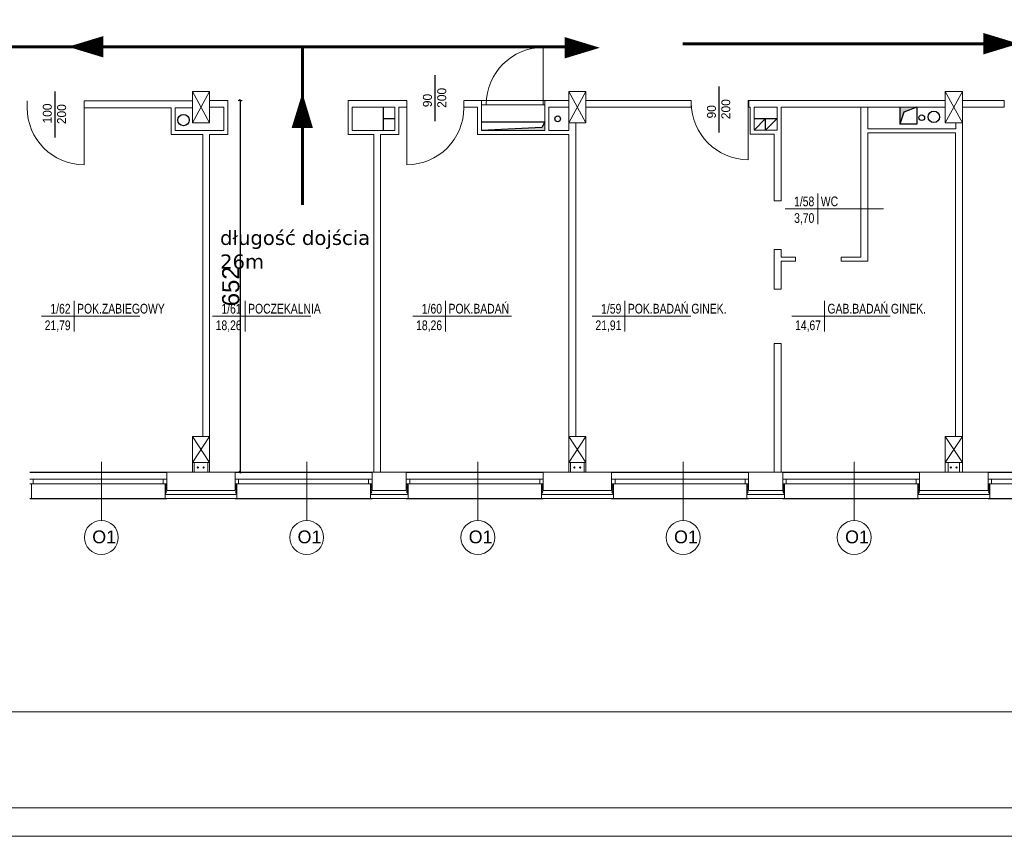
# Model space of a CAD drawing. Header units: millimetres. Extents: x 126553 to 403692, y -95821 to 38049.
# Tile 220 of 256: x 223355 to 225081, y 12157 to 13589. Entities that reach past the tile are written whole.
import ezdxf
from ezdxf.enums import TextEntityAlignment as Align

# ---------------------------------------------------------------- set-up
doc = ezdxf.new("R2010")
doc.units = ezdxf.units.MM
for name, color, linetype, lineweight in [('docieplenie', 6, 'Continuous', 18), ('docieplenie zew.', 6, 'Continuous', 18), ('ewakaucja', 3, 'Continuous', 50), ('OKNA', 7, 'Continuous', 13), ('opisy', 7, 'Continuous', 18), ('ramki', 250, 'Continuous', 13), ('TEREN', 1, 'Continuous', 40), ('WYMIAR', 7, 'Continuous', 18), ('ŚCIANY CIENKIE', 7, 'Continuous', 18), ('ŚCIANY GRUBE', 7, 'Continuous', 20)]:
    doc.layers.add(name, color=color, linetype=linetype, lineweight=lineweight)
doc.layers.add('KOMINY', color=94, linetype='Continuous', plot=False)
doc.layers.add('WIDOK', color=7, linetype='Continuous')
doc.styles.add('Arial', font='arial.ttf')
doc.styles.add('STYLE1', font='txt', dxfattribs={"width": 0.8})
doc.linetypes.add('ZIGZAG', pattern='A,0.0001,-0.2,[131,LTYPESHP.SHX,S=0.2,R=0,X=-0.2,Y=0],-0.4,[131,LTYPESHP.SHX,S=0.2,R=180,X=0.2,Y=0],-0.2', length=0.8001)
doc.dimstyles.new('A_100', dxfattribs={"dimtxt": 26, "dimasz": 2, "dimexe": 0, "dimexo": 5, "dimgap": 0.01, "dimtad": 0, "dimdec": 4, "dimrnd": 0.5, "dimdsep": 46, "dimtxsty": 'Arial', "dimblk1": 'K', "dimblk2": 'K', "dimsah": 1, "dimcen": 10, "dimse1": 1, "dimse2": 1, "dimclrd": 256, "dimclre": 256, "dimclrt": 1, "dimadec": 0, "dimazin": 0, "dimtfac": 0.5, "dimtdec": 4, "dimtmove": 0, "dimatfit": 3, "dimldrblk": 'K', "dimfxl": 1, "dimtvp": 0.75, "dimtolj": 1, "dimtzin": 0, "dimlwd": 13, "dimarcsym": 0})
doc.dimstyles.new('cm_cm 1_100', dxfattribs={"dimtxt": 30, "dimasz": 0.5, "dimexe": 5, "dimexo": 3, "dimgap": 1, "dimtad": 1, "dimdec": 1, "dimrnd": 1, "dimdsep": 46, "dimtxsty": 'Arial', "dimblk": 'B', "dimcen": 0, "dimdle": 5, "dimse1": 1, "dimse2": 1, "dimclrd": 256, "dimclre": 256, "dimclrt": 6, "dimadec": 4, "dimazin": 0, "dimtfac": 1, "dimtdec": 1, "dimtmove": 0, "dimatfit": 3, "dimldrblk": 'NONE', "dimfxl": 1, "dimarcsym": 0})

# ---------------------------------------------------------------- blocks, each defined once
blk = doc.blocks.new('METKA')
for p, q in [((0, 26.9), (0, -26.9)), ((-57.4, 0), (115.4, 0))]:
    blk.add_line(p, q)
at = {"layer": 'opisy', "style": 'STYLE1', "width": 0.8, "flags": 4}
for tag, p in [('NUMER', (-6.1, 4.5)), ('POWIERZCHNIA', (-6, -24.6))]:
    blk.add_attdef(tag, text='', height=17, dxfattribs=at).set_placement(p, align=Align.RIGHT)
for tag, p in [('NAZWA', (5.3, 4.6)), ('POSADZKA', (5.6, -24.7))]:
    blk.add_attdef(tag, p, '', height=17, dxfattribs=at)
blk = doc.blocks.new('stolarka1')
at = {"layer": 'opisy', "color": 8}
blk.add_line((6731.2, -4655), (6731.2, -4757.8), dxfattribs=at)
at = {"layer": 'opisy'}
blk.add_circle((6731.2, -4787.5), 29.7, dxfattribs=at)
at = {"layer": 'opisy', "insert": (6715.2, -4775.4), "char_height": 22.4, "width": 15.9, "attachment_point": 1}
blk.add_mtext('{\\fArial|b0|i0|c238|p34;O1}', dxfattribs=at)
blk = doc.blocks.new('K')
for p, q in [((0, 10), (0, -10)), ((-10, 0), (10, 0)), ((4.24, 4.24), (-4.24, -4.24))]:
    blk.add_line(p, q)
blk.add_trace([(-4.77, -3.71), (-3.71, -4.77), (3.71, 4.77), (4.77, 3.71)])
blk = doc.blocks.new('*D2484')
at = {"layer": 'Defpoints', "color": 0, "linetype": 'ByBlock', "transparency": 16777216}
for p in [(215299.7, 12749.4), (225693.7, 12749.4), (225693.7, 12375.5)]:
    blk.add_point(p, dxfattribs=at)
at = {"layer": 'WYMIAR', "linetype": 'ByBlock', "lineweight": 13, "transparency": 16777216}
blk.add_line((215301.7, 12375.5), (225691.7, 12375.5), dxfattribs=at)
at = {"layer": 'WYMIAR', "linetype": 'ByBlock', "lineweight": 13, "transparency": 16777216, "xscale": 2, "yscale": 2, "zscale": 2, "rotation": 180}
blk.add_blockref('K', (215299.7, 12375.5), dxfattribs=at)
at = {"layer": 'WYMIAR', "linetype": 'ByBlock', "lineweight": 13, "transparency": 16777216, "xscale": 2, "yscale": 2, "zscale": 2}
blk.add_blockref('K', (225693.7, 12375.5), dxfattribs=at)
at = {"layer": 'WYMIAR', "color": 7, "linetype": 'ByBlock', "transparency": 16777216, "insert": (220496.7, 12395.5), "char_height": 26, "attachment_point": 5, "style": 'Arial'}
blk.add_mtext('\\A1;10394', dxfattribs=at)
blk = doc.blocks.new('B')
at = {"color": 2}
blk.add_line((-3.5, -3.5), (3.5, 3.5), dxfattribs=at)
at = {"color": 6}
blk.add_line((-2.5, 0), (2.5, 0), dxfattribs=at)
blk.add_line((0, -7), (0, 7))
blk = doc.blocks.new('*D3054')
at = {"layer": 'Defpoints', "color": 0, "lineweight": -3}
for p in [(223719.7, 13447.4), (223719.7, 12795.4), (223741.4, 12795.4)]:
    blk.add_point(p, dxfattribs=at)
at = {"layer": 'WYMIAR', "lineweight": -2}
blk.add_line((223741.4, 13446.9), (223741.4, 12795.9), dxfattribs=at)
at = {"layer": 'WYMIAR', "lineweight": -2, "xscale": 0.5, "yscale": 0.5, "zscale": 0.5}
for p, rotation in [((223741.4, 13447.4), 90), ((223741.4, 12795.4), 270)]:
    blk.add_blockref('B', p, dxfattribs=dict(at, rotation=rotation))
at = {"layer": 'WYMIAR', "color": 6, "lineweight": -3, "insert": (223725.1, 13121.4), "char_height": 30, "attachment_point": 5, "rotation": 90, "style": 'Arial'}
blk.add_mtext('652', dxfattribs=at)
blk = doc.blocks.new('_None')

msp = doc.modelspace()

# ---------------------------------------------------------------- hatches: boundary and pattern name
at = {"layer": 'KOMINY'}
for points in [[(224927.72702, 13435.36067), (224897.72702, 13435.36067), (224897.72702, 13405.36067), (224905.23146, 13426.52491)], [(224275.72702, 13409.556), (224270.36999, 13400.0453), (224164.72702, 13394.556), (224275.72702, 13394.556)]]:
    msp.add_hatch(color=0, dxfattribs=at).paths.add_polyline_path(points)

# ---------------------------------------------------------------- linework, layer by layer
at = {"layer": 'docieplenie', "color": 0}
for p, q in [((223609.72702, 12775.36067), (223609.72702, 12763.36067)), ((223735.72702, 12749.36067), (223735.72702, 12775.36067)), ((224269.72702, 12775.36067), (224269.72702, 12763.36067)), ((224395.72702, 12749.36067), (224395.72702, 12775.36067)), ((224929.72702, 12775.36067), (224929.72702, 12763.36067)), ((225055.72702, 12749.36067), (225055.72702, 12775.36067))]:
    msp.add_line(p, q, dxfattribs=at)
at = {"layer": 'docieplenie', "color": 0, "linetype": 'ZIGZAG'}
for p, q in [((223612.44247, 12772.37936), (223610.21854, 12774.92847)), ((223735.44306, 12773.16669), (223733.25435, 12775.16085)), ((223972.50037, 12774.20108), (223971.25347, 12775.21341)), ((224032.89142, 12774.3875), (224033.75502, 12775.13783)), ((224272.44247, 12772.37936), (224270.21854, 12774.92847)), ((224395.44306, 12773.16669), (224393.25435, 12775.16085)), ((224632.50037, 12774.20108), (224631.25347, 12775.21341)), ((224692.89142, 12774.3875), (224693.75502, 12775.13783)), ((224932.44247, 12772.37936), (224930.21854, 12774.92847)), ((225055.44306, 12773.16669), (225053.25435, 12775.16085)), ((223609.9519, 12764.30477), (223612.37717, 12766.95426)), ((223612.20856, 12760.90584), (223609.9519, 12764.30477)), ((223609.98462, 12758.38942), (223612.20856, 12760.90584)), ((223611.16578, 12756.38901), (223609.98462, 12758.38942)), ((223610.08779, 12769.83015), (223612.44247, 12772.37936)), ((223612.37717, 12766.95426), (223610.08779, 12769.83015)), ((223733.18992, 12770.33623), (223735.44306, 12773.16669)), ((223735.24994, 12767.82737), (223733.18992, 12770.33623)), ((223733.18992, 12765.38294), (223735.24994, 12767.82737)), ((223735.31436, 12763.64603), (223733.18992, 12765.38294)), ((223733.18992, 12760.81557), (223735.31436, 12763.64603)), ((223735.24994, 12758.69273), (223733.18992, 12760.81557)), ((223733.89812, 12756.38901), (223735.24994, 12758.69273)), ((223969.87715, 12762.43506), (223972.52341, 12764.81112)), ((223972.22376, 12760.60666), (223969.87715, 12762.43506)), ((223969.91559, 12766.76556), (223972.52033, 12769.27398)), ((223972.52341, 12764.81112), (223969.91559, 12766.76556)), ((223969.91706, 12758.07952), (223972.22376, 12760.60666)), ((223971.20842, 12756.41143), (223969.91706, 12758.07952)), ((223969.92865, 12771.70901), (223972.50037, 12774.20108)), ((223972.52033, 12769.27398), (223969.92865, 12771.70901)), ((224032.86852, 12765.43383), (224035.48192, 12767.78448)), ((224035.46871, 12763.28084), (224032.86852, 12765.43383)), ((224035.51949, 12772.32407), (224032.89142, 12774.3875)), ((224032.89142, 12770.22312), (224035.51949, 12772.32407)), ((224035.48192, 12767.78448), (224032.89142, 12770.22312)), ((224033.12856, 12760.79378), (224035.46871, 12763.28084)), ((224035.58024, 12758.9006), (224033.12856, 12760.79378)), ((224034.05306, 12756.41143), (224035.58024, 12758.9006)), ((224269.9519, 12764.30477), (224272.37717, 12766.95426)), ((224272.20856, 12760.90584), (224269.9519, 12764.30477)), ((224269.98462, 12758.38942), (224272.20856, 12760.90584)), ((224271.16578, 12756.38901), (224269.98462, 12758.38942)), ((224270.08779, 12769.83015), (224272.44247, 12772.37936)), ((224272.37717, 12766.95426), (224270.08779, 12769.83015)), ((224393.18992, 12770.33623), (224395.44306, 12773.16669)), ((224395.24994, 12767.82737), (224393.18992, 12770.33623)), ((224393.18992, 12765.38294), (224395.24994, 12767.82737)), ((224395.31436, 12763.64603), (224393.18992, 12765.38294)), ((224393.18992, 12760.81557), (224395.31436, 12763.64603)), ((224395.24994, 12758.69273), (224393.18992, 12760.81557)), ((224393.89812, 12756.38901), (224395.24994, 12758.69273)), ((224629.87715, 12762.43506), (224632.52341, 12764.81112)), ((224632.22376, 12760.60666), (224629.87715, 12762.43506)), ((224629.91559, 12766.76556), (224632.52033, 12769.27398)), ((224632.52341, 12764.81112), (224629.91559, 12766.76556)), ((224629.91706, 12758.07952), (224632.22376, 12760.60666)), ((224631.20842, 12756.41143), (224629.91706, 12758.07952)), ((224629.92865, 12771.70901), (224632.50037, 12774.20108)), ((224632.52033, 12769.27398), (224629.92865, 12771.70901)), ((224692.86852, 12765.43383), (224695.48192, 12767.78448)), ((224695.46871, 12763.28084), (224692.86852, 12765.43383)), ((224695.51949, 12772.32407), (224692.89142, 12774.3875)), ((224692.89142, 12770.22312), (224695.51949, 12772.32407)), ((224695.48192, 12767.78448), (224692.89142, 12770.22312)), ((224693.12856, 12760.79378), (224695.46871, 12763.28084)), ((224695.58024, 12758.9006), (224693.12856, 12760.79378)), ((224694.05306, 12756.41143), (224695.58024, 12758.9006)), ((224929.9519, 12764.30477), (224932.37717, 12766.95426)), ((224932.20856, 12760.90584), (224929.9519, 12764.30477)), ((224929.98462, 12758.38942), (224932.20856, 12760.90584)), ((224931.16578, 12756.38901), (224929.98462, 12758.38942)), ((224930.08779, 12769.83015), (224932.44247, 12772.37936)), ((224932.37717, 12766.95426), (224930.08779, 12769.83015)), ((225053.18992, 12770.33623), (225055.44306, 12773.16669)), ((225055.24994, 12767.82737), (225053.18992, 12770.33623)), ((225053.18992, 12765.38294), (225055.24994, 12767.82737)), ((225055.31436, 12763.64603), (225053.18992, 12765.38294)), ((225053.18992, 12760.81557), (225055.31436, 12763.64603)), ((225055.24994, 12758.69273), (225053.18992, 12760.81557)), ((225053.89812, 12756.38901), (225055.24994, 12758.69273)), ((223611.16578, 12756.38901), (223733.89812, 12756.38901)), ((223971.20842, 12756.41143), (224034.05306, 12756.41143)), ((224271.16578, 12756.38901), (224393.89812, 12756.38901)), ((224631.20842, 12756.41143), (224694.05306, 12756.41143)), ((224931.16578, 12756.38901), (225053.89812, 12756.38901))]:
    msp.add_line(p, q, dxfattribs=at)
at = {"layer": 'docieplenie', "color": 0, "lineweight": 0}
for points in [[(224272.93487, 13440.17115), (224272.93487, 13540.17115)], [(223467.90396, 13446.556), (223467.90396, 13334.556)], [(224033.61504, 13447.36067), (224033.61504, 13334.55581)], [(224632.35438, 13443.36067), (224632.35438, 13343.36067)]]:
    msp.add_lwpolyline(points, dxfattribs=at)
at = {"layer": 'docieplenie', "color": 0, "lineweight": 30}
for points in [[(224083.45405, 13410.83531), (224083.45405, 13491.70326)], [(224581.43965, 13391.03706), (224581.43965, 13471.90501)]]:
    msp.add_lwpolyline(points, dxfattribs=at)
at = {"layer": 'docieplenie', "color": 7, "lineweight": 30}
msp.add_lwpolyline([(223416.98922, 13382.23239), (223416.98922, 13463.10034)], dxfattribs=at)
at = {"layer": 'docieplenie', "color": 0, "lineweight": 0}
for centre, start, end in [((224272.93487, 13440.17115), 90, 180), ((223467.90396, 13434.556), 180, 270), ((224033.61504, 13434.55581), 270, 0), ((224632.35438, 13443.36067), 180, 270)]:
    msp.add_arc(centre, 100, start, end, dxfattribs=at)
at = {"layer": 'docieplenie zew.', "color": 0}
for p, q in [((223375.72702, 12775.36067), (223372.72702, 12775.36067)), ((223375.72702, 12749.36067), (223375.72702, 12775.36067)), ((223612.72702, 12775.36067), (223609.72702, 12775.36067)), ((223609.72702, 12775.36067), (223609.72702, 12749.36067)), ((223612.72702, 12775.36067), (223609.72702, 12775.36067)), ((223735.72702, 12775.36067), (223732.72702, 12775.36067)), ((223735.72702, 12775.36067), (223732.72702, 12775.36067)), ((223735.72702, 12749.36067), (223735.72702, 12775.36067)), ((223972.72702, 12775.36067), (223969.72702, 12775.36067)), ((223969.72702, 12775.36067), (223969.72702, 12749.36067)), ((224035.72702, 12775.36067), (224032.72702, 12775.36067)), ((224035.72702, 12749.36067), (224035.72702, 12775.36067)), ((224272.72702, 12775.36067), (224269.72702, 12775.36067)), ((224269.72702, 12775.36067), (224269.72702, 12749.36067)), ((224272.72702, 12775.36067), (224269.72702, 12775.36067)), ((224395.72702, 12775.36067), (224392.72702, 12775.36067)), ((224395.72702, 12775.36067), (224392.72702, 12775.36067)), ((224395.72702, 12749.36067), (224395.72702, 12775.36067)), ((224632.72702, 12775.36067), (224629.72702, 12775.36067)), ((224629.72702, 12775.36067), (224629.72702, 12749.36067)), ((224695.72702, 12775.36067), (224692.72702, 12775.36067)), ((224695.72702, 12749.36067), (224695.72702, 12775.36067)), ((224932.72702, 12775.36067), (224929.72702, 12775.36067)), ((224929.72702, 12775.36067), (224929.72702, 12749.36067)), ((224932.72702, 12775.36067), (224929.72702, 12775.36067)), ((225055.72702, 12775.36067), (225052.72702, 12775.36067)), ((225055.72702, 12775.36067), (225052.72702, 12775.36067)), ((225055.72702, 12749.36067), (225055.72702, 12775.36067)), ((223609.72702, 12763.36067), (223609.72702, 12749.36067)), ((224269.72702, 12763.36067), (224269.72702, 12749.36067)), ((224929.72702, 12763.36067), (224929.72702, 12749.36067)), ((223372.72702, 12749.36067), (223375.72702, 12749.36067)), ((223609.72702, 12749.36067), (223732.72702, 12749.36067)), ((223609.72702, 12749.36067), (223732.72702, 12749.36067)), ((223732.72702, 12749.36067), (223735.72702, 12749.36067)), ((223732.72702, 12749.36067), (223735.72702, 12749.36067)), ((223969.72702, 12749.36067), (224032.72702, 12749.36067)), ((224032.72702, 12749.36067), (224035.72702, 12749.36067)), ((224269.72702, 12749.36067), (224392.72702, 12749.36067)), ((224269.72702, 12749.36067), (224392.72702, 12749.36067)), ((224392.72702, 12749.36067), (224395.72702, 12749.36067)), ((224392.72702, 12749.36067), (224395.72702, 12749.36067)), ((224629.72702, 12749.36067), (224692.72702, 12749.36067)), ((224692.72702, 12749.36067), (224695.72702, 12749.36067)), ((224929.72702, 12749.36067), (225052.72702, 12749.36067)), ((224929.72702, 12749.36067), (225052.72702, 12749.36067)), ((225052.72702, 12749.36067), (225055.72702, 12749.36067)), ((225052.72702, 12749.36067), (225055.72702, 12749.36067))]:
    msp.add_line(p, q, dxfattribs=at)
at = {"layer": 'ewakaucja', "color": 3, "lineweight": 60}
for points in [[(223439.80283, 13541.31617, 0, 37.5, 0), (223501.50607, 13541.31617, 37.5, 37.5, 0)], [(224372.17698, 13539.60752, 0, 37.5, 0), (224310.47374, 13539.60752, 37.5, 37.5, 0)], [(225106.36312, 13546.70137, 0, 37.5, 0), (225044.65987, 13546.70137, 37.5, 37.5, 0)], [(223850.57726, 13460.47784, 0, 37.5, 0), (223850.32242, 13398.77512, 37.5, 37.5, 0)]]:
    msp.add_lwpolyline(points, format="xyseb", dxfattribs=at)
for points in [[(224332.72702, 13541.31617), (222480.43843, 13541.31617)], [(223850.57726, 13264.515), (223850.57726, 13541.31617)], [(224517.36626, 13546.70137), (225540.59364, 13546.70137)]]:
    msp.add_lwpolyline(points, dxfattribs=at)
at = {"layer": 'KOMINY', "color": 0}
for p, q in [((223992.72702, 13394.556), (223992.72702, 13435.36067)), ((224897.72702, 13435.36067), (224897.72702, 13405.36067)), ((224927.72702, 13435.36067), (224905.23146, 13426.52491)), ((224927.72702, 13435.36067), (224927.72702, 13405.36067)), ((224012.72702, 13414.95833), (223992.72702, 13414.95833)), ((224642.72702, 13415.36067), (224682.72702, 13415.36067)), ((224642.72702, 13395.36067), (224662.72702, 13415.36067)), ((224662.72702, 13395.36067), (224662.72702, 13415.36067)), ((224662.72702, 13395.36067), (224682.72702, 13415.36067)), ((224905.23146, 13426.52491), (224897.72702, 13405.36067)), ((224164.72702, 13409.556), (224275.72702, 13409.556)), ((224270.36999, 13400.0453), (224164.72702, 13394.556)), ((224275.72702, 13409.556), (224270.36999, 13400.0453)), ((224927.72702, 13405.36067), (224897.72702, 13405.36067))]:
    msp.add_line(p, q, dxfattribs=at)
for centre, radius in [((223642.14325, 13412.85566), 10), ((224298.11445, 13415.01898), 5), ((224936.36959, 13417.00603), 5), ((224957.57814, 13418.37729), 10)]:
    msp.add_circle(centre, radius, dxfattribs=at)
at = {"layer": 'OKNA', "color": 0}
for p, q in [((223372.72702, 12783.36067), (223612.72702, 12783.36067)), ((223372.72702, 12775.36067), (223612.72702, 12775.36067)), ((223378.72702, 12775.36067), (223378.72702, 12783.36067)), ((223606.72702, 12775.36067), (223606.72702, 12783.36067)), ((223732.72702, 12783.36067), (223972.72702, 12783.36067)), ((223732.72702, 12775.36067), (223972.72702, 12775.36067)), ((223738.72702, 12775.36067), (223738.72702, 12783.36067)), ((223966.72702, 12775.36067), (223966.72702, 12783.36067)), ((224032.72702, 12783.36067), (224272.72702, 12783.36067)), ((224032.72702, 12775.36067), (224272.72702, 12775.36067)), ((224038.72702, 12775.36067), (224038.72702, 12783.36067)), ((224266.72702, 12775.36067), (224266.72702, 12783.36067)), ((224392.72702, 12783.36067), (224632.72702, 12783.36067)), ((224392.72702, 12775.36067), (224632.72702, 12775.36067)), ((224398.72702, 12775.36067), (224398.72702, 12783.36067)), ((224626.72702, 12775.36067), (224626.72702, 12783.36067)), ((224692.72702, 12783.36067), (224932.72702, 12783.36067)), ((224692.72702, 12775.36067), (224932.72702, 12775.36067)), ((224698.72702, 12775.36067), (224698.72702, 12783.36067)), ((224926.72702, 12775.36067), (224926.72702, 12783.36067)), ((225052.72702, 12783.36067), (225292.72702, 12783.36067)), ((225052.72702, 12775.36067), (225292.72702, 12775.36067)), ((225058.72702, 12775.36067), (225058.72702, 12783.36067))]:
    msp.add_line(p, q, dxfattribs=at)
at = {"layer": 'ramki', "color": 0, "ltscale": 0.6}
for points in [[(214683.31194, 16357.33162), (227587.02727, 16357.33162), (227587.02727, 12157.33162), (214683.31194, 12157.33162)], [(214883.31194, 16307.33162), (227537.02727, 16307.33162), (227537.02727, 12207.33162), (214883.31194, 12207.33162)]]:
    msp.add_lwpolyline(points, close=True, dxfattribs=at)
at = {"layer": 'WIDOK', "color": 0}
for p, q in [((223372.72702, 12795.36067), (223612.72702, 12795.36067)), ((223732.72702, 12795.36067), (223972.72702, 12795.36067)), ((224032.72702, 12795.36067), (224272.72702, 12795.36067)), ((224392.72702, 12795.36067), (224632.72702, 12795.36067)), ((224692.72702, 12795.36067), (224932.72702, 12795.36067)), ((225052.72702, 12795.36067), (225292.72702, 12795.36067)), ((223372.72702, 12749.36067), (223612.72702, 12749.36067)), ((223732.72702, 12749.36067), (223972.72702, 12749.36067)), ((224032.72702, 12749.36067), (224272.72702, 12749.36067)), ((224392.72702, 12749.36067), (224632.72702, 12749.36067)), ((224692.72702, 12749.36067), (224932.72702, 12749.36067)), ((225052.72702, 12749.36067), (225292.72702, 12749.36067))]:
    msp.add_line(p, q, dxfattribs=at)
at = {"layer": 'ŚCIANY CIENKIE', "color": 0}
for p, q in [((223687.72702, 13462.86067), (223657.72702, 13407.86067)), ((223657.72702, 13462.86067), (223687.72702, 13407.86067)), ((224317.72702, 13462.86067), (224347.72702, 13407.86067)), ((224347.72702, 13462.86067), (224317.72702, 13407.86067)), ((224977.72702, 13462.86067), (225007.72702, 13407.86067)), ((225007.72702, 13462.86067), (224977.72702, 13407.86067)), ((224164.72702, 13447.36067), (224275.72702, 13447.36067)), ((224164.72702, 13439.36648), (224275.72702, 13439.36648)), ((223687.72702, 12857.86067), (223657.72702, 12812.86067)), ((223657.72702, 12857.86067), (223687.72702, 12812.86067)), ((224317.72702, 12857.86067), (224347.72702, 12812.86067)), ((224347.72702, 12857.86067), (224317.72702, 12812.86067)), ((225007.72702, 12857.86067), (224977.72702, 12812.86067)), ((224977.72702, 12857.86067), (225007.72702, 12812.86067))]:
    msp.add_line(p, q, dxfattribs=at)
at = {"layer": 'ŚCIANY GRUBE', "color": 0}
for p, q in [((223687.72702, 13462.86067), (223657.72702, 13462.86067)), ((223657.72702, 13407.86067), (223657.72702, 13462.86067)), ((223687.72702, 13462.86067), (223687.72702, 13407.86067)), ((224347.72702, 13462.86067), (224317.72702, 13462.86067)), ((224317.72702, 13407.86067), (224317.72702, 13462.86067)), ((224347.72702, 13462.86067), (224347.72702, 13407.86067)), ((224977.72702, 13462.86067), (225007.72702, 13462.86067)), ((224977.72702, 13407.86067), (224977.72702, 13462.86067)), ((225007.72702, 13462.86067), (225007.72702, 13390.36067)), ((223657.72702, 13446.556), (223467.90396, 13446.556)), ((223467.90396, 13446.556), (223620.72702, 13446.556)), ((223467.90396, 13434.556), (223620.72702, 13434.556)), ((223620.72702, 13434.556), (223620.72702, 13387.556)), ((223627.72702, 13434.556), (223627.72702, 13394.556)), ((223627.72702, 13434.556), (223657.72702, 13434.556)), ((223719.72702, 13447.36067), (223687.72702, 13447.36067)), ((223712.72702, 13435.36067), (223687.72702, 13435.36067)), ((223712.72702, 13394.556), (223712.72702, 13435.36067)), ((223719.72702, 13387.556), (223719.72702, 13447.36067)), ((223930.72702, 13387.556), (223930.72702, 13447.36067)), ((224026.72702, 13447.36067), (223930.72702, 13447.36067)), ((223930.72702, 13387.556), (223930.72702, 13447.36067)), ((223976.22702, 13435.36067), (223937.72702, 13435.36067)), ((223937.72702, 13394.556), (223937.72702, 13435.36067)), ((224012.72702, 13435.36067), (223976.22702, 13435.36067)), ((224012.72702, 13394.556), (224012.72702, 13435.36067)), ((224012.72702, 13394.556), (224012.72702, 13435.36067)), ((224019.72702, 13387.556), (224019.72702, 13435.36067)), ((224033.61504, 13435.36067), (224019.72702, 13435.36067)), ((224033.61504, 13447.36067), (224026.72702, 13447.36067)), ((224133.61504, 13447.36067), (224164.72702, 13447.36067)), ((224133.61504, 13446.55581), (224133.61504, 13434.55581)), ((224133.61504, 13435.36067), (224157.72702, 13435.36067)), ((224157.72702, 13387.556), (224157.72702, 13435.36067)), ((224164.72702, 13394.556), (224164.72702, 13447.36067)), ((224275.72702, 13394.556), (224275.72702, 13447.36067)), ((224275.72702, 13447.36067), (224317.72702, 13447.36067)), ((224282.72702, 13394.556), (224282.72702, 13435.36067)), ((224282.72702, 13435.36067), (224317.72702, 13435.36067)), ((224532.31899, 13447.36067), (224347.72702, 13447.36067)), ((224532.31899, 13435.36067), (224347.72702, 13435.36067)), ((224532.31899, 13435.36067), (224414.72702, 13435.36067)), ((224532.31899, 13447.36067), (224532.31899, 13435.36067)), ((224532.31899, 13447.36067), (224532.31899, 13435.36067)), ((224532.31899, 13447.36067), (224532.31899, 13443.36067)), ((224689.72702, 13447.36067), (224632.35438, 13447.36067)), ((224632.35438, 13443.36067), (224632.35438, 13447.36067)), ((224632.35438, 13443.36067), (224632.35438, 13447.36067)), ((224632.35438, 13447.36067), (224632.35438, 13435.36067)), ((224632.35438, 13443.36067), (224632.35438, 13447.36067)), ((224632.35438, 13443.36067), (224632.35438, 13447.36067)), ((224632.35438, 13447.36067), (224632.35438, 13443.36067)), ((224635.72702, 13435.36067), (224632.35438, 13435.36067)), ((224632.38978, 13443.36067), (224632.38978, 13447.36067)), ((224632.38978, 13443.36067), (224632.38978, 13447.36067)), ((224633.31899, 13447.36067), (224633.31899, 13435.36067)), ((224635.72702, 13388.36067), (224635.72702, 13435.36067)), ((224642.72702, 13395.36067), (224642.72702, 13435.36067)), ((224682.72702, 13435.36067), (224642.72702, 13435.36067)), ((224682.72702, 13395.36067), (224682.72702, 13435.36067)), ((224977.72702, 13447.36067), (224689.72702, 13447.36067)), ((224689.72702, 13435.36067), (224977.72702, 13435.36067)), ((224689.72702, 13388.36067), (224689.72702, 13435.36067)), ((224689.72702, 13271.0448), (224689.72702, 13435.36067)), ((224829.72702, 13172.36067), (224829.72702, 13435.36067)), ((224841.72702, 13397.36067), (224841.72702, 13435.36067)), ((224877.72702, 13435.36067), (224897.72702, 13435.36067)), ((224897.72702, 13435.36067), (224927.72702, 13435.36067)), ((225081.1654, 13447.36067), (225007.72702, 13447.36067)), ((225007.72702, 13447.36067), (225081.1654, 13447.36067)), ((225081.1654, 13435.36067), (225007.72702, 13435.36067)), ((225007.72702, 13435.36067), (225007.72702, 13390.36067)), ((225081.1654, 13435.36067), (225007.72702, 13435.36067)), ((225027.72702, 13435.36067), (225057.72702, 13435.36067)), ((225081.1654, 13435.36067), (225070.72702, 13435.36067)), ((225081.1654, 13435.36067), (225081.1654, 13447.36067)), ((223687.72702, 13407.86067), (223657.72702, 13407.86067)), ((224347.72702, 13407.86067), (224317.72702, 13407.86067)), ((224317.72702, 13394.556), (224317.72702, 13407.86067)), ((224329.72702, 13407.86067), (224329.72702, 13107.95461)), ((224841.72702, 13397.36067), (224996.21369, 13397.36067)), ((224937.2766, 13397.36067), (224939.72702, 13397.36067)), ((225007.72702, 13407.86067), (224977.72702, 13407.86067)), ((224996.21369, 13397.36067), (224996.21369, 13407.86067)), ((223620.72702, 13387.556), (223675.72702, 13387.556)), ((223627.72702, 13394.556), (223712.72702, 13394.556)), ((223675.72702, 13387.556), (223675.72702, 13246.556)), ((223687.72702, 13387.556), (223687.72702, 12857.86067)), ((223687.72702, 13387.556), (223719.72702, 13387.556)), ((223687.72702, 13387.556), (223712.72702, 13387.556)), ((223930.72702, 13387.556), (223975.72702, 13387.556)), ((223937.72702, 13394.556), (224012.72702, 13394.556)), ((223975.72702, 13387.556), (223975.72702, 12795.36067)), ((223987.72702, 13394.556), (224012.72702, 13394.556)), ((223987.72702, 13387.556), (223987.72702, 12795.36067)), ((223987.72702, 13387.556), (224019.72702, 13387.556)), ((224157.72702, 13387.556), (224275.72702, 13387.556)), ((224164.72702, 13394.556), (224270.64506, 13394.556)), ((224164.72702, 13394.556), (224275.72702, 13394.556)), ((224275.72702, 13387.556), (224282.72702, 13387.556)), ((224282.72702, 13394.556), (224317.72702, 13394.556)), ((224282.72702, 13387.556), (224317.72702, 13387.556)), ((224317.72702, 13387.556), (224317.72702, 13275.36067)), ((224635.72702, 13388.36067), (224677.72702, 13388.36067)), ((224642.72702, 13395.36067), (224682.72702, 13395.36067)), ((224677.72702, 13271.0448), (224677.72702, 13388.36067)), ((224995.72702, 13390.36067), (224841.72702, 13390.36067)), ((224841.72702, 13165.36067), (224841.72702, 13390.36067)), ((224912.72702, 13390.36067), (224977.72702, 13390.36067)), ((224995.72702, 13390.36067), (224995.72702, 12857.86067)), ((225007.72702, 13390.36067), (225007.72702, 12857.86067)), ((224317.72702, 13275.36067), (224317.72702, 13107.95461)), ((224677.72702, 13271.0448), (224689.72702, 13271.0448)), ((223675.72702, 13246.556), (223675.72702, 12857.86067)), ((224677.72702, 13116.33777), (224677.72702, 13186.0448)), ((224677.72702, 13186.0448), (224689.72702, 13186.0448)), ((224689.72702, 13172.36067), (224689.72702, 13186.0448)), ((224689.72702, 13172.36067), (224715.36035, 13172.36067)), ((224715.36035, 13165.36067), (224715.36035, 13172.36067)), ((224795.36035, 13165.36067), (224795.36035, 13172.36067)), ((224795.36035, 13172.36067), (224829.72702, 13172.36067)), ((224689.72702, 13116.33777), (224689.72702, 13165.36067)), ((224689.72702, 13165.36067), (224715.36035, 13165.36067)), ((224795.36035, 13165.36067), (224841.72702, 13165.36067)), ((224317.72702, 13107.95461), (224317.72702, 12857.86067)), ((224329.72702, 13107.95461), (224329.72702, 12857.86067)), ((224677.72702, 13116.33777), (224689.72702, 13116.33777)), ((224677.72702, 12795.36067), (224677.72702, 13021.33777)), ((224677.72702, 13021.33777), (224689.72702, 13021.33777)), ((224689.72702, 12795.36067), (224689.72702, 13021.33777)), ((223687.72702, 12857.86067), (223657.72702, 12857.86067)), ((223657.72702, 12812.86067), (223657.72702, 12857.86067)), ((223687.72702, 12857.86067), (223687.72702, 12812.86067)), ((224347.72702, 12857.86067), (224317.72702, 12857.86067)), ((224317.72702, 12812.86067), (224317.72702, 12857.86067)), ((224347.72702, 12857.86067), (224347.72702, 12812.86067)), ((224977.72702, 12857.86067), (225007.72702, 12857.86067)), ((224977.72702, 12812.86067), (224977.72702, 12857.86067)), ((225007.72702, 12857.86067), (225007.72702, 12812.86067)), ((223687.72702, 12812.86067), (223657.72702, 12812.86067)), ((223657.72712, 12812.86062), (223657.72712, 12795.36062)), ((223660.72712, 12812.86062), (223660.72712, 12795.36062)), ((223684.72712, 12812.86062), (223684.72712, 12795.36062)), ((223687.72702, 12812.86067), (223687.72702, 12795.36067)), ((223687.72712, 12812.86062), (223687.72712, 12795.36062)), ((224317.72702, 12812.86067), (224317.72702, 12795.36067)), ((224347.72702, 12812.86067), (224317.72702, 12812.86067)), ((224320.72702, 12812.86067), (224320.72702, 12795.36067)), ((224344.72702, 12812.86067), (224344.72702, 12795.36067)), ((224347.72702, 12812.86067), (224347.72702, 12795.36067)), ((224977.72702, 12812.86067), (224977.72702, 12795.36067)), ((225007.72702, 12812.86067), (224977.72702, 12812.86067)), ((224982.72702, 12812.86067), (224982.72702, 12795.36067)), ((225002.72702, 12812.86067), (225002.72702, 12795.36067)), ((225007.72702, 12812.86067), (225007.72702, 12795.36067)), ((223612.72702, 12795.36067), (223612.72702, 12763.36067)), ((223732.72702, 12795.36067), (223612.72702, 12795.36067)), ((223732.72702, 12763.36067), (223732.72702, 12795.36067)), ((223972.72702, 12795.36067), (223972.72702, 12763.36067)), ((223972.72702, 12795.36067), (224032.72702, 12795.36067)), ((224032.72702, 12763.36067), (224032.72702, 12795.36067)), ((224272.72702, 12763.36067), (224272.72702, 12795.36067)), ((224272.72702, 12795.36067), (224392.72702, 12795.36067)), ((224392.72702, 12795.36067), (224392.72702, 12763.36067)), ((224632.72702, 12795.36067), (224632.72702, 12763.36067)), ((224635.72702, 12795.36067), (224632.72702, 12795.36067)), ((224692.72702, 12795.36067), (224635.72702, 12795.36067)), ((224692.72702, 12763.36067), (224692.72702, 12795.36067)), ((224932.72702, 12795.36067), (224932.72702, 12763.36067)), ((225052.72702, 12795.36067), (224932.72702, 12795.36067)), ((225052.72702, 12763.36067), (225052.72702, 12795.36067)), ((223612.72702, 12763.36067), (223732.72702, 12763.36067)), ((223972.72702, 12763.36067), (224032.72702, 12763.36067)), ((224392.72702, 12763.36067), (224272.72702, 12763.36067)), ((224632.72702, 12763.36067), (224692.72702, 12763.36067)), ((224932.72702, 12763.36067), (225052.72702, 12763.36067))]:
    msp.add_line(p, q, dxfattribs=at)
at = {"layer": 'ŚCIANY GRUBE', "color": 7}
for p, q in [((223367.86856, 13446.556), (223367.86856, 13434.556)), ((223367.90396, 13446.556), (223367.90396, 13434.556)), ((223367.90396, 13446.556), (223367.90396, 13434.556)), ((223367.93936, 13446.556), (223367.93936, 13434.556)), ((223367.93936, 13446.556), (223367.93936, 13434.556))]:
    msp.add_line(p, q, dxfattribs=at)
at = {"layer": 'ŚCIANY GRUBE', "color": 0}
for centre in [(223667.39617, 12803.80657), (223677.39617, 12803.80657), (224327.39608, 12803.80662), (224337.39608, 12803.80662), (224987.39608, 12803.80662), (224997.39608, 12803.80662)]:
    msp.add_circle(centre, 1.06853, dxfattribs=at)

# ---------------------------------------------------------------- block references
at = {"layer": 'opisy', "color": 0}
ref = msp.add_blockref('METKA', (224754.1512, 13257.23155), dxfattribs=at)
ref.add_attrib('NAZWA', 'WC ', (224759.49245, 13261.79055), dxfattribs={"height": 17, "style": 'STYLE1', "width": 0.8, "flags": 4})
ref.add_attrib('NUMER', '1/58', dxfattribs={"height": 17, "style": 'STYLE1', "width": 0.8, "flags": 4}).set_placement((224748.00874, 13261.69898), align=Align.RIGHT)
ref.add_attrib('POWIERZCHNIA', '3,70', dxfattribs={"height": 17, "style": 'STYLE1', "width": 0.8, "flags": 4}).set_placement((224748.11019, 13232.59378), align=Align.RIGHT)
ref = msp.add_blockref('METKA', (223450.25239, 13069.18655), dxfattribs=at)
ref.add_attrib('NAZWA', 'POK.ZABIEGOWY', (223455.59364, 13073.74554), dxfattribs={"height": 17, "style": 'STYLE1', "width": 0.8, "flags": 4})
ref.add_attrib('NUMER', '1/62', dxfattribs={"height": 17, "style": 'STYLE1', "width": 0.8, "flags": 4}).set_placement((223444.10994, 13073.65398), align=Align.RIGHT)
ref.add_attrib('POWIERZCHNIA', '21,79', dxfattribs={"height": 17, "style": 'STYLE1', "width": 0.8, "flags": 4}).set_placement((223444.21139, 13044.54878), align=Align.RIGHT)
ref = msp.add_blockref('METKA', (223750.05675, 13069.18655), dxfattribs=at)
ref.add_attrib('NAZWA', 'POCZEKALNIA', (223755.398, 13073.74554), dxfattribs={"height": 17, "style": 'STYLE1', "width": 0.8, "flags": 4})
ref.add_attrib('NUMER', '1/61', dxfattribs={"height": 17, "style": 'STYLE1', "width": 0.8, "flags": 4}).set_placement((223743.9143, 13073.65398), align=Align.RIGHT)
ref.add_attrib('POWIERZCHNIA', '18,26', dxfattribs={"height": 17, "style": 'STYLE1', "width": 0.8, "flags": 4}).set_placement((223744.01574, 13044.54878), align=Align.RIGHT)
ref = msp.add_blockref('METKA', (224101.4825, 13069.18655), dxfattribs=at)
ref.add_attrib('NAZWA', 'POK.BADAŃ', (224106.82375, 13073.74554), dxfattribs={"height": 17, "style": 'STYLE1', "width": 0.8, "flags": 4})
ref.add_attrib('NUMER', '1/60', dxfattribs={"height": 17, "style": 'STYLE1', "width": 0.8, "flags": 4}).set_placement((224095.34005, 13073.65398), align=Align.RIGHT)
ref.add_attrib('POWIERZCHNIA', '18,26', dxfattribs={"height": 17, "style": 'STYLE1', "width": 0.8, "flags": 4}).set_placement((224095.44149, 13044.54878), align=Align.RIGHT)
ref = msp.add_blockref('METKA', (224415.91079, 13069.18655), dxfattribs=at)
ref.add_attrib('NAZWA', 'POK.BADAŃ GINEK.', (224421.25204, 13073.74554), dxfattribs={"height": 17, "style": 'STYLE1', "width": 0.8, "flags": 4})
ref.add_attrib('NUMER', '1/59', dxfattribs={"height": 17, "style": 'STYLE1', "width": 0.8, "flags": 4}).set_placement((224409.76833, 13073.65398), align=Align.RIGHT)
ref.add_attrib('POWIERZCHNIA', '21,91', dxfattribs={"height": 17, "style": 'STYLE1', "width": 0.8, "flags": 4}).set_placement((224409.86978, 13044.54878), align=Align.RIGHT)
ref = msp.add_blockref('METKA', (224765.85641, 13069.18655), dxfattribs=at)
ref.add_attrib('NAZWA', 'GAB.BADAŃ GINEK.', (224771.19766, 13073.74554), dxfattribs={"height": 17, "style": 'STYLE1', "width": 0.8, "flags": 4})
ref.add_attrib('POWIERZCHNIA', '14,67', dxfattribs={"height": 17, "style": 'STYLE1', "width": 0.8, "flags": 4}).set_placement((224759.8154, 13044.54878), align=Align.RIGHT)
at = {"layer": 'TEREN', "color": 0}
for p in [(216766.88685, 17468.76619), (217126.88685, 17468.76619), (217426.88685, 17468.76619), (217786.88685, 17468.76619), (218086.88685, 17468.76619)]:
    msp.add_blockref('stolarka1', p, dxfattribs=at)

# ---------------------------------------------------------------- texts
at = {"layer": 'opisy', "color": 0, "char_height": 15.68, "width": 11.13, "attachment_point": 1, "rotation": 90}
for s, insert in [('200', (224087.01411, 13434.27545)), ('90', (224061.87112, 13435.46333)), ('200', (224584.99971, 13414.4772)), ('90', (224559.85672, 13415.66508))]:
    msp.add_mtext(s, dxfattribs=dict(at, insert=insert))
at = {"layer": 'opisy', "color": 7, "char_height": 15.68, "width": 11.13, "attachment_point": 1, "rotation": 90}
for s, insert in [('100', (223395.40629, 13406.86041)), ('200', (223420.54928, 13405.67253))]:
    msp.add_mtext(s, dxfattribs=dict(at, insert=insert))
at = {"layer": 'opisy', "color": 1, "true_color": 0xff0000, "insert": (223706.21356, 13218.96574), "char_height": 25, "width": 670.8506442, "attachment_point": 1}
msp.add_mtext('{\\fVerdana|b0|i0|c238|p34;długość dojścia \\P26m}', dxfattribs=at)

# ---------------------------------------------------------------- dimensions: what is measured, and where the dimension line sits
at = {"layer": 'WYMIAR', "color": 6, "lineweight": -3}
dim = msp.add_linear_dim(base=(223741.42472, 12795.36067), p1=(223719.72702, 13447.36067), p2=(223719.72702, 12795.36067), angle=90, dimstyle='cm_cm 1_100', dxfattribs=at)
dim.commit()
dim.dimension.update_dxf_attribs({"geometry": '*D3054', "text_midpoint": (223725.10753, 13121.36067)})
at = {"layer": 'WYMIAR', "color": 0, "linetype": 'ByBlock'}
dim = msp.add_linear_dim(base=(225693.72702, 12375.54933), p1=(215299.72702, 12749.36048), p2=(225693.72702, 12749.36048), dimstyle='A_100', override={"dimclrt": 7, "dimtmove": 1}, dxfattribs=at)
dim.commit()
dim.dimension.update_dxf_attribs({"geometry": '*D2484', "text_midpoint": (220496.72702, 12395.47498)})

doc.saveas('drawing.dxf')
